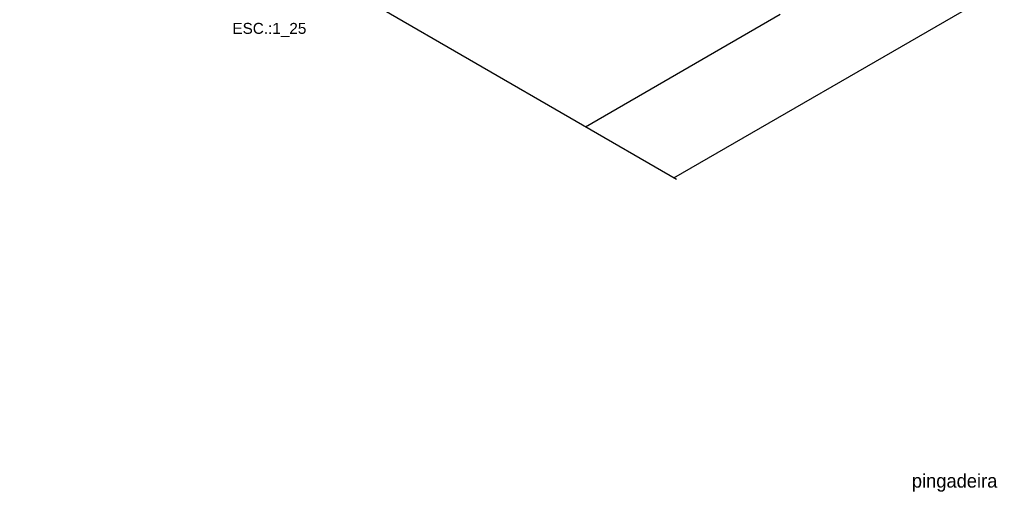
# Model space of a CAD drawing. Header units: millimetres. Extents: x -20654 to 2526, y -8238 to 977.
# Tile 154 of 218: x -10295.41 to -10288.21, y -4094.77 to -4091.32. Entities that reach past the tile are written whole.
import ezdxf

# ---------------------------------------------------------------- set-up
doc = ezdxf.new("R2010")
doc.units = ezdxf.units.MM
doc.linetypes.add('HIDDEN2', pattern=[0.47625, 0.3175, -0.15875])
for name, color, linetype in [('01 CONTORNO', 8, 'Continuous'), ('G-ANNO-TEXT', 7, 'Continuous'), ('TEXTO', 251, 'Continuous'), ('TQ-Conexões', 7, 'Continuous')]:
    doc.layers.add(name, color=color, linetype=linetype)
doc.styles.add('Arial', font='arial.ttf', dxfattribs={"height": 100})
doc.styles.add('Century Gothic', font='GOTHIC.TTF', dxfattribs={"height": 60})

msp = doc.modelspace()

# ---------------------------------------------------------------- linework, layer by layer
at = {"layer": '01 CONTORNO'}
msp.add_line((-10291.2721, -4092.1001), (-10289.8486, -4091.2783), dxfattribs=at)
at = {"layer": 'TQ-Conexões', "color": 244, "linetype": 'HIDDEN2', "ltscale": 8, "true_color": 0x991b1e}
for p, q in [((-10290.6053, -4092.4851), (-10295.4062, -4089.7133)), ((-10290.6245, -4092.474), (-10288.4555, -4091.2217))]:
    msp.add_line(p, q, dxfattribs=at)

# ---------------------------------------------------------------- texts
at = {"layer": 'G-ANNO-TEXT', "color": 7, "insert": (-10288.8859, -4094.6366), "char_height": 0.1, "width": 0.921941, "attachment_point": 1, "style": 'Century Gothic'}
msp.add_mtext('pingadeira', dxfattribs=at)
at = {"layer": 'TEXTO', "style": 'Arial'}
msp.add_text('ESC.:1_25', height=0.08, dxfattribs=at).set_placement((-10293.8517, -4091.422))

doc.saveas('drawing.dxf')
